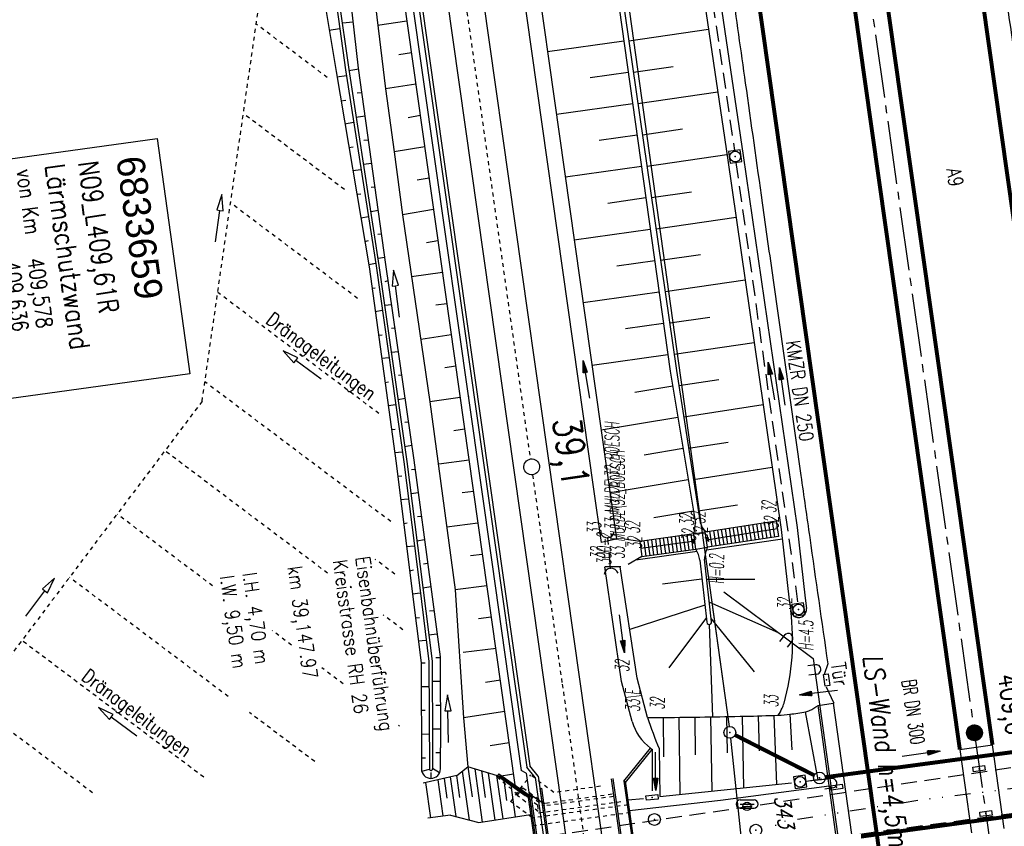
# Model space of a CAD drawing. Extents: x 446388 to 447135, y 445359 to 446567.
# Tile 20 of 80: x 446551 to 446675, y 445601 to 445703. Entities that reach past the tile are written whole.
import ezdxf
from ezdxf.enums import TextEntityAlignment as Align

# ---------------------------------------------------------------- set-up
doc = ezdxf.new("R2010")
doc.units = 0
doc.header["$LTSCALE"] = 2
doc.header["$MEASUREMENT"] = 0
for name, pattern in [('ACAD_ISO03W100', [0.5, 0.25, -0.25]), ('ACAD_ISO10W100W', [0.5, 0.25, -0.25]), ('ACHSE', [5.5, 4, -0.5, 0.5, -0.5]), ('AUSGEZOGEN', [0]), ('GESTRICH-X2', [1.5, 1, -0.5]), ('GESTRICHELT', [0.75, 0.5, -0.25]), ('GETRENNTX3', [3.25, 1, -0.75, 0, -0.75, 0, -0.75]), ('STRICHLINIEX2', [0.5, 0.25, -0.25])]:
    doc.linetypes.add(name, pattern=pattern)
doc.layers.get('0').update_dxf_attribs({"linetype": 'AUSGEZOGEN'})
for name, color, linetype in [('202-GRENZL', 8, 'AUSGEZOGEN'), ('202-GRENZL-BAB', 7, 'AUSGEZOGEN'), ('202-GRENZP-BAB', 7, 'AUSGEZOGEN'), ('203-FLSTNR', 8, 'AUSGEZOGEN'), ('203-GRENZL', 8, 'AUSGEZOGEN'), ('203-GRENZL-BAB', 7, 'AUSGEZOGEN'), ('203-GRENZP-BAB', 7, 'AUSGEZOGEN'), ('ACHSETOP', 250, 'ACHSE'), ('ANMERKUNG', 7, 'CONTINUOUS'), ('BAUWOTOP', 250, 'AUSGEZOGEN'), ('BAUWUTOP', 250, 'GESTRICHELT'), ('BOESCHG', 250, 'AUSGEZOGEN'), ('BW-SCHRIFT', 250, 'AUSGEZOGEN'), ('DB-Bahnachse', 7, 'CONTINUOUS'), ('DB-Böschungen', 15, 'CONTINUOUS'), ('DB-Gleisachse', 7, 'CONTINUOUS'), ('DB-GRABEN', 15, 'AUSGEZOGEN'), ('DB-Ingenieurbauwerke', 15, 'CONTINUOUS'), ('DB-Kabelanlagen', 15, 'CONTINUOUS'), ('DB-LS-Wände', 15, 'CONTINUOUS'), ('DB-vorhandene_Dränagen', 15, 'CONTINUOUS'), ('DURCHL', 200, 'GESTRICH-X2'), ('FBRTOP', 250, 'AUSGEZOGEN'), ('GEBAEUDE', 7, 'AUSGEZOGEN'), ('HEKT_B', 250, 'CONTINUOUS'), ('KANAL', 7, 'GESTRICH-X2'), ('LAERMWAND', 1, 'AUSGEZOGEN'), ('MULDE', 250, 'AUSGEZOGEN'), ('PFEIL', 7, 'CONTINUOUS'), ('PFEILTOP', 200, 'AUSGEZOGEN'), ('SCHRIFT', 7, 'AUSGEZOGEN'), ('SCHSYMBOL', 200, 'AUSGEZOGEN'), ('sonstige Schächte', 4, 'AUSGEZOGEN'), ('STRASSE', 250, 'AUSGEZOGEN'), ('TELEKOM', 4, 'GETRENNTX3'), ('TEXTO', 4, 'CONTINUOUS'), ('W-LTG', 4, 'GESTRICH-X2'), ('WEG', 250, 'GESTRICH-X2')]:
    doc.layers.add(name, color=color, linetype=linetype)
doc.styles.add('ROMANS', font='romans.shx', dxfattribs={"width": 0.8})
doc.styles.add('UNIR-O', font='unir_o.shx', dxfattribs={"height": 2.5})

# ---------------------------------------------------------------- blocks, each defined once
blk = doc.blocks.new('DL')
at = {"color": 0}
blk.add_arc((-0.31, 0.02), 0.91, 282.5363, 77.4637, dxfattribs=at)
blk.add_point((0.6, 0), dxfattribs=at)
blk = doc.blocks.new('W-SCHI')
at = {"color": 0}
blk.add_line((-0.75, 0.01), (0.75, 0), dxfattribs=at)
blk.add_circle((0, 0), 0.75, dxfattribs=at)
blk.add_point((0, 0), dxfattribs=at)
blk = doc.blocks.new('U-HYDR')
at = {"color": 0}
for p, q in [((-1.25, 0.75), (1.25, 0.75)), ((-1.25, 0), (1.25, 0)), ((-1.25, -0.75), (1.25, -0.75))]:
    blk.add_line(p, q, dxfattribs=at)
for centre, start, end in [((-1.25, 0), 90, 270), ((1.25, 0), 270, 90)]:
    blk.add_arc(centre, 0.75, start, end, dxfattribs=at)
blk.add_point((0, 0))
blk = doc.blocks.new('*X15')
at = {"color": 0}
for p, q in [((212.23, 257.39), (213.24, 258.4)), ((212.24, 257.33), (213.31, 258.4)), ((212.24, 257.47), (213.17, 258.4)), ((212.24, 257.26), (213.37, 258.39)), ((212.24, 257.55), (213.09, 258.39)), ((212.25, 257.2), (213.43, 258.38)), ((212.26, 257.63), (213, 258.37)), ((212.27, 257.14), (213.49, 258.37)), ((212.28, 257.09), (213.55, 258.35)), ((212.29, 257.73), (212.9, 258.35)), ((212.3, 257.04), (213.6, 258.33)), ((212.32, 256.99), (213.65, 258.31)), ((212.34, 257.86), (212.78, 258.29)), ((212.35, 256.94), (213.69, 258.29)), ((212.37, 256.9), (213.74, 258.26)), ((212.4, 256.85), (213.78, 258.24)), ((212.43, 256.81), (213.83, 258.21)), ((212.46, 256.77), (213.86, 258.18)), ((212.49, 256.73), (213.9, 258.14)), ((212.53, 256.7), (213.94, 258.11)), ((212.56, 256.66), (213.97, 258.07)), ((212.6, 256.63), (214.01, 258.03)), ((212.64, 256.6), (214.04, 257.99)), ((212.68, 256.57), (214.07, 257.95)), ((212.73, 256.54), (214.09, 257.91)), ((212.77, 256.52), (214.12, 257.86)), ((212.82, 256.49), (214.14, 257.82)), ((212.87, 256.47), (214.16, 257.77)), ((212.92, 256.45), (214.18, 257.72)), ((212.97, 256.44), (214.2, 257.66)), ((213.03, 256.42), (214.21, 257.6)), ((213.09, 256.41), (214.22, 257.54)), ((213.16, 256.41), (214.23, 257.48)), ((213.22, 256.4), (214.23, 257.41)), ((213.3, 256.41), (214.23, 257.34)), ((213.38, 256.41), (214.22, 257.26)), ((213.46, 256.43), (214.2, 257.17)), ((213.56, 256.46), (214.18, 257.07)), ((213.69, 256.51), (214.12, 256.95))]:
    blk.add_line(p, q, dxfattribs=at)
blk = doc.blocks.new('SRMAST2')
at = {"color": 0}
blk.add_circle((0, 0), 0.999, dxfattribs=at)
blk.add_point((0, 0), dxfattribs=at)
blk.add_blockref('*X15', (-213.23, -257.4))
blk = doc.blocks.new('20')
blk.add_lwpolyline([(-0.75, -0.75), (0.75, -0.75), (0.75, 0.75), (-0.75, 0.75)], close=True)
blk.add_circle((0, 0), 0.676)
blk.add_point((0, 0))
blk = doc.blocks.new('30')
at = {"color": 0}
for p, q in [((-0.75, -0.29), (-0.75, 0.29)), ((-0.75, 0.29), (0.75, 0.29)), ((0.75, 0.29), (0.75, -0.29)), ((0.75, -0.29), (-0.75, -0.29))]:
    blk.add_line(p, q, dxfattribs=at)
blk.add_point((0, 0), dxfattribs=at)
blk = doc.blocks.new('PFEIL2')
at = {"color": 0}
for p, q in [((0.88, 0), (-2.4, -0.01)), ((0.88, -0.27), (0.88, 0.28)), ((0.88, 0.28), (2.43, 0.01)), ((0.91, 0.27), (0.88, 0.26)), ((0.97, 0.26), (0.88, 0.25)), ((1.02, 0.25), (0.88, 0.23)), ((1.07, 0.24), (0.88, 0.21)), ((1.13, 0.23), (0.88, 0.19)), ((1.18, 0.22), (0.88, 0.17)), ((1.24, 0.21), (0.88, 0.15)), ((1.29, 0.21), (0.88, 0.14)), ((1.34, 0.2), (0.88, 0.12)), ((1.4, 0.19), (0.88, 0.1)), ((1.45, 0.18), (0.88, 0.08)), ((1.51, 0.17), (0.88, 0.06)), ((1.56, 0.16), (0.88, 0.04)), ((1.61, 0.15), (0.88, 0.02)), ((1.67, 0.14), (0.88, 0.01)), ((1.72, 0.13), (0.88, -0.01)), ((1.78, 0.12), (0.88, -0.03)), ((1.83, 0.11), (0.88, -0.05)), ((1.88, 0.1), (0.88, -0.07)), ((1.94, 0.09), (0.88, -0.09)), ((2.05, 0.08), (0.88, -0.12)), ((1.99, 0.08), (0.88, -0.11)), ((2.1, 0.07), (0.88, -0.14)), ((2.15, 0.06), (0.88, -0.16)), ((2.21, 0.05), (0.88, -0.18)), ((2.26, 0.04), (0.88, -0.2)), ((2.32, 0.03), (0.88, -0.22)), ((2.37, 0.02), (0.88, -0.23)), ((2.42, 0.01), (0.88, -0.25)), ((2.43, 0.01), (0.88, -0.27))]:
    blk.add_line(p, q, dxfattribs=at)
blk = doc.blocks.new('LAERMR')
for p, q in [((-0.6, 0.18), (-0.6, -0.82)), ((0.6, 0.18), (0.6, -0.82))]:
    blk.add_line(p, q)
blk.add_arc((0, 0.18), 0.6, 0.0124, 180.0124)
blk = doc.blocks.new('GST')
at = {"color": 0}
blk.add_circle((0, 0), 0.75, dxfattribs=at)
blk.add_point((0, 0), dxfattribs=at)
blk = doc.blocks.new('10')
blk.add_blockref('GST', (0, 0))

msp = doc.modelspace()

# ---------------------------------------------------------------- linework, layer by layer
at = {"layer": '202-GRENZL'}
msp.add_line((446640.9, 445612.51), (446643.13, 445591.22), dxfattribs=at)
at = {"layer": '202-GRENZL-BAB', "flags": 128}
msp.add_lwpolyline([(446598.09, 445919.77), (446640.72, 445614)], dxfattribs=at)
at = {"layer": '202-GRENZL-BAB', "const_width": 0.5, "flags": 128}
for points in [[(446641.49, 445612.92), (446651.47, 445607.84)], [(446652.88, 445607.6), (446691.3, 445612.75)], [(446654.04, 445599.65), (446692.33, 445604.86)]]:
    msp.add_lwpolyline(points, dxfattribs=at)
at = {"layer": '203-GRENZL'}
msp.add_line((446640.9, 445612.51), (446643.13, 445591.22), dxfattribs=at)
at = {"layer": '203-GRENZL-BAB', "flags": 128}
for points in [[(446638.49, 445629.97), (446640.72, 445614)], [(446641.49, 445612.92), (446651.47, 445607.84)]]:
    msp.add_lwpolyline(points, dxfattribs=at)
at = {"layer": '203-GRENZL-BAB', "const_width": 0.5, "flags": 128}
for points in [[(446652.88, 445607.6), (446691.3, 445612.75)], [(446654.04, 445599.65), (446692.33, 445604.86)]]:
    msp.add_lwpolyline(points, dxfattribs=at)
at = {"layer": 'ACHSETOP'}
msp.add_lwpolyline([(446545.23, 446505.5), (446552.41, 446454.8), (446566.45, 446355.79), (446583.99, 446232.03), (446601.53, 446108.27), (446619.07, 445984.5), (446643.63, 445811.23), (446657.66, 445712.22), (446689.24, 445489.45), (446703.27, 445390.44), (446704.51, 445381.73)], dxfattribs=at)
at = {"layer": 'BAUWOTOP'}
for p, q in [((446651.95, 445616.65), (446653.88, 445616.95)), ((446655.64, 445590.22), (446651.95, 445616.65)), ((446653.88, 445616.95), (446657.58, 445590.51)), ((446669.86, 445611.1), (446673.98, 445611.68)), ((446675.46, 445601.14), (446673.98, 445611.68)), ((446669.86, 445611.1), (446671.34, 445600.57))]:
    msp.add_line(p, q, dxfattribs=at)
for points in [[(446627.43, 445607.09), (446630.82, 445611.28)], [(446627.64, 445606.92), (446631.03, 445611.1)], [(446630.82, 445611.28), (446631.04, 445611.1)], [(446627.43, 445607.09), (446629.4, 445593.11)], [(446627.62, 445607.12), (446629.55, 445593.36), (446633.84, 445590.28)]]:
    msp.add_lwpolyline(points, dxfattribs=at)
at = {"layer": 'BAUWUTOP'}
for p, q in [((446653.21, 445607.64), (446691.02, 445612.71)), ((446692.1, 445604.83), (446654.32, 445599.69))]:
    msp.add_line(p, q, dxfattribs=at)
at = {"layer": 'BOESCHG'}
for p, q in [((446628.08, 445700.6), (446638.12, 445702.05)), ((446617.81, 445699.23), (446627.45, 445700.58)), ((446623.19, 445695.95), (446628, 445696.62)), ((446628.65, 445696.64), (446633.68, 445697.36)), ((446629.22, 445692.68), (446639.29, 445694.13)), ((446618.94, 445691.31), (446628.56, 445692.66)), ((446629.79, 445688.72), (446634.83, 445689.45)), ((446624.31, 445688.03), (446629.11, 445688.7)), ((446630.37, 445684.76), (446640.46, 445686.22)), ((446620.06, 445683.39), (446629.67, 445684.74)), ((446630.94, 445680.8), (446635.98, 445681.53)), ((446625.42, 445680.1), (446630.23, 445680.78)), ((446631.51, 445676.84), (446641.6, 445678.3)), ((446621.18, 445675.47), (446630.78, 445676.82)), ((446626.54, 445672.18), (446631.34, 445672.86)), ((446632.08, 445672.89), (446637.13, 445673.61)), ((446632.65, 445668.93), (446642.75, 445670.39)), ((446622.3, 445667.55), (446631.9, 445668.9)), ((446633.23, 445664.97), (446638.28, 445665.7)), ((446627.65, 445664.26), (446632.45, 445664.93)), ((446633.8, 445661.01), (446643.9, 445662.47)), ((446623.42, 445659.63), (446633.01, 445660.97)), ((446634.39, 445657.05), (446639.42, 445657.83)), ((446628.81, 445656.22), (446633.61, 445657.02)), ((446635, 445653.1), (446645.03, 445654.65)), ((446624.57, 445651.47), (446634.26, 445653.07)), ((446630.02, 445648.32), (446634.92, 445649.13)), ((446635.62, 445649.15), (446640.61, 445649.92)), ((446636.23, 445645.19), (446646.18, 445646.74)), ((446625.7, 445643.54), (446635.57, 445645.18)), ((446636.84, 445641.24), (446641.8, 445642.01)), ((446631.24, 445640.41), (446636.22, 445641.23)), ((446637.88, 445636.33), (446647.45, 445637.69)), ((446636.7, 445636.11), (446628.93, 445634.99)), ((446637.3, 445632.61), (446632.3, 445631.98)), ((446637.9, 445632.6), (446643.97, 445632.61)), ((446637.68, 445629.34), (446628.18, 445626.24)), ((446638.24, 445629.69), (446646.91, 445625.88)), ((446637.86, 445627.76), (446633.11, 445621.42)), ((446638.22, 445626.89), (446638.62, 445615.23)), ((446638.48, 445627.58), (446643.91, 445620.89)), ((446646.74, 445606.71), (446646.42, 445615.41)), ((446648.67, 445611.05), (446648.42, 445615.55)), ((446651.99, 445607.26), (446650.39, 445615.85)), ((446632.47, 445610.17), (446632.43, 445615.14)), ((446634.56, 445605.42), (446634.43, 445615.17)), ((446636.5, 445610.41), (446636.43, 445615.19)), ((446638.58, 445605.85), (446638.43, 445615.23)), ((446640.51, 445610.66), (446640.43, 445615.26)), ((446642.6, 445606.27), (446642.43, 445615.3)), ((446644.55, 445610.92), (446644.43, 445615.34))]:
    msp.add_line(p, q, dxfattribs=at)
at = {"layer": 'BOESCHG', "flags": 128}
for points in [[(446598.33, 445906.53), (446603.52, 445870.66), (446610.55, 445819.65), (446616.08, 445780.28), (446621.07, 445743.99), (446626.52, 445707.17), (446633.3, 445658.85), (446636.48, 445639.69)], [(446598.93, 445906.54), (446604.11, 445870.75), (446611.15, 445819.74), (446616.67, 445780.36), (446621.66, 445744.07), (446627.11, 445707.26), (446634.1, 445658.96), (446637.07, 445639.78)], [(446637.03, 445635.02), (446637.92, 445627.17)], [(446638.52, 445627.23), (446637.61, 445635.15)]]:
    msp.add_lwpolyline(points, dxfattribs=at)
at = {"layer": 'BOESCHG'}
for points in [[(446630.43, 445615.14, 0.000625), (446632.19, 445615.14, 0.002844), (446632.58, 445615.14, 0.001957), (446642.74, 445615.3, 0.004739), (446646.94, 445615.43, 0.02104), (446648.41, 445615.55, 0.01524), (446650.42, 445615.86, 0.073815), (446650.89, 445616.02, 0.029137), (446651.95, 445616.65)], [(446646.94, 445615.43, 0.025323), (446647.43, 445616.33, 0.039447), (446647.66, 445616.94, 0.010909)]]:
    msp.add_lwpolyline(points, format="xyb", dxfattribs=at)
for points in [[(446631.99, 445605.15), (446648.6, 445606.9)], [(446650.75, 445607.13), (446653.24, 445607.39)], [(446627.95, 445604.73), (446629.93, 445604.93)]]:
    msp.add_lwpolyline(points, dxfattribs=at)
for centre, radius, start, end in [((446631.45, 445639.79), 5.03, 343.1471, 358.7921), ((446641.08, 445641.17), 4.25, 199.1198, 217.682), ((446642.87, 445634.59), 5.29, 156.9511, 173.9723), ((446633.39, 445634.52), 3.67, 7.822, 30.9101), ((446619.39, 445624.86), 29.36, 344.3464, 7.3815), ((446638.22, 445627.19), 0.3, 183.1369, 8.7022)]:
    msp.add_arc(centre, radius, start, end, dxfattribs=at)
at = {"layer": 'BW-SCHRIFT'}
msp.add_lwpolyline([(446568.52, 445688.27), (446572.64, 445658.55), (446549.79, 445655.39), (446545.67, 445685.1)], close=True, dxfattribs=at)
at = {"layer": 'DB-Bahnachse', "linetype": 'ACAD_ISO10W100W'}
for p, q in [((446602.01, 445743.81), (446615.62, 445647.77)), ((446615.9, 445645.79), (446619.65, 445619.35)), ((446619.66, 445619.35), (446627.75, 445562.15))]:
    msp.add_line(p, q, dxfattribs=at)
at = {"layer": 'DB-Bahnachse', "linetype": 'Continuous'}
msp.add_ellipse((446615.8, 445646.79), major_axis=(0.707, 0.707), ratio=1, start_param=4.066813, end_param=10.349998, dxfattribs=at)
at = {"layer": 'DB-Böschungen', "linetype": 'Continuous'}
for p, q in [((446593.74, 445747.61), (446613.69, 445606.64)), ((446594.5, 445718.43), (446597.34, 445694.53)), ((446600.05, 445703.05), (446596.32, 445702.53)), ((446600.61, 445699.08), (446599.03, 445698.83)), ((446601.17, 445695.13), (446597.34, 445694.53)), ((446597.34, 445694.53), (446598.45, 445686.58)), ((446601.73, 445691.15), (446600.19, 445690.88)), ((446602.29, 445687.21), (446598.45, 445686.58)), ((446598.45, 445686.58), (446599.51, 445678.63)), ((446602.85, 445683.24), (446601.35, 445682.99)), ((446603.41, 445679.28), (446599.51, 445678.63)), ((446599.51, 445678.63), (446602.95, 445654.99)), ((446603.97, 445675.33), (446602.52, 445675.09)), ((446604.53, 445671.34), (446600.62, 445670.78)), ((446605.57, 445671.49), (446605.54, 445671.49)), ((446605.09, 445667.39), (446603.68, 445667.19)), ((446606.13, 445667.54), (446606.1, 445667.54)), ((446605.65, 445663.44), (446601.79, 445662.89)), ((446606.74, 445663.59), (446606.66, 445663.58)), ((446606.21, 445659.49), (446604.84, 445659.29)), ((446607.29, 445659.65), (446607.22, 445659.64)), ((446606.77, 445655.54), (446602.95, 445654.99)), ((446607.85, 445655.7), (446607.78, 445655.69)), ((446602.95, 445654.99), (446606.14, 445631.24)), ((446607.33, 445651.54), (446605.96, 445651.34)), ((446608.4, 445651.7), (446608.35, 445651.69)), ((446608.96, 445647.75), (446608.91, 445647.74)), ((446607.89, 445647.62), (446604.06, 445647.14)), ((446608.45, 445643.67), (446607.02, 445643.49)), ((446609.01, 445639.68), (446605.07, 445639.19)), ((446609.57, 445635.73), (446608.08, 445635.55)), ((446610.13, 445631.78), (446606.14, 445631.24)), ((446606.14, 445631.24), (446607.21, 445615.1)), ((446610.69, 445627.8), (446609.09, 445627.6)), ((446611.32, 445623.86), (446607.15, 445623.35)), ((446611.87, 445619.87), (446609.96, 445619.55)), ((446612.41, 445615.91), (446607.21, 445615.1)), ((446607.21, 445615.1), (446607.76, 445608.9)), ((446612.96, 445611.95), (446610.57, 445611.55)), ((446613.5, 445607.99), (446611.44, 445607.66))]:
    msp.add_line(p, q, dxfattribs=at)
at = {"layer": 'DB-Gleisachse', "linetype": 'Continuous'}
for p, q in [((446587.02, 445833.46), (446617.42, 445619.04)), ((446591.49, 445834.01), (446621.88, 445619.67)), ((446621.89, 445619.67), (446629.98, 445562.47)), ((446617.43, 445619.04), (446625.53, 445561.84))]:
    msp.add_line(p, q, dxfattribs=at)
at = {"layer": 'DB-GRABEN', "linetype": 'Continuous'}
for p, q in [((446587.02, 445721.4), (446591.11, 445696.7)), ((446588.82, 445721.65), (446592.31, 445696.9)), ((446589.22, 445721.7), (446592.71, 445696.95)), ((446591.07, 445721.95), (446593.91, 445697.11)), ((446593.25, 445702.96), (446591.9, 445702.8)), ((446591.55, 445702.1), (446590.25, 445701.9)), ((446591.11, 445696.7), (446595.3, 445672.06)), ((446592.31, 445696.9), (446596.15, 445672.16)), ((446593.96, 445697.01), (446592.71, 445696.8)), ((446592.71, 445696.95), (446596.5, 445672.21)), ((446593.91, 445697.11), (446597.35, 445672.36)), ((446592.41, 445696.15), (446591.21, 445696)), ((446594.37, 445694.01), (446593.77, 445693.96)), ((446591.72, 445693), (446592.32, 445693.1)), ((446593.32, 445690.26), (446592.22, 445690.05)), ((446594.77, 445691.06), (446593.62, 445690.91)), ((446595.18, 445688.06), (446594.63, 445688.01)), ((446592.73, 445687.1), (446593.28, 445687.2)), ((446595.58, 445685.11), (446594.58, 445684.96)), ((446594.23, 445684.31), (446593.23, 445684.15)), ((446596.04, 445682.11), (446595.54, 445682.06)), ((446593.74, 445681.21), (446594.24, 445681.26)), ((446596.44, 445679.16), (446595.49, 445679.01)), ((446595.19, 445678.36), (446594.24, 445678.21)), ((446594.75, 445675.26), (446595.2, 445675.36)), ((446596.84, 445676.16), (446596.39, 445676.11)), ((446597.25, 445673.21), (446596.4, 445673.11)), ((446596.1, 445672.46), (446595.25, 445672.31)), ((446595.3, 445672.06), (446598.69, 445647.26)), ((446596.15, 445672.16), (446599.64, 445647.42)), ((446596.5, 445672.21), (446600.04, 445647.47)), ((446597.35, 445672.36), (446600.94, 445647.62)), ((446598.34, 445671.64), (446598.2, 445669.61)), ((446599, 445669.71), (446598.34, 445671.64)), ((446597.65, 445670.26), (446597.25, 445670.16)), ((446595.66, 445669.36), (446596.06, 445669.41)), ((446598.2, 445669.61), (446598.6, 445669.66)), ((446598.6, 445669.66), (446599, 445669.71)), ((446599.11, 445665.69), (446598.6, 445669.66)), ((446596.91, 445666.51), (446596.06, 445666.36)), ((446598.11, 445667.26), (446597.26, 445667.16)), ((446598.56, 445664.31), (446598.11, 445664.26)), ((446596.46, 445663.41), (446596.91, 445663.46)), ((446597.77, 445660.56), (446596.87, 445660.46)), ((446598.97, 445661.31), (446598.07, 445661.21)), ((446599.42, 445658.36), (446598.97, 445658.31)), ((446597.27, 445657.46), (446597.72, 445657.51)), ((446599.83, 445655.42), (446598.93, 445655.26)), ((446598.63, 445654.61), (446597.68, 445654.51)), ((446598.08, 445651.51), (446598.58, 445651.56)), ((446600.28, 445652.42), (446599.78, 445652.37)), ((446600.69, 445649.47), (446599.74, 445649.32)), ((446599.44, 445648.66), (446598.54, 445648.56)), ((446598.69, 445647.26), (446600.67, 445631.37)), ((446599.64, 445647.42), (446601.67, 445631.52)), ((446600.04, 445647.47), (446602.07, 445631.57)), ((446601.09, 445646.47), (446600.64, 445646.42)), ((446600.94, 445647.62), (446603.05, 445631.62)), ((446598.89, 445645.61), (446599.39, 445645.66)), ((446601.5, 445643.52), (446600.55, 445643.37)), ((446600.2, 445642.72), (446599.25, 445642.61)), ((446601.9, 445640.52), (446601.4, 445640.47)), ((446599.65, 445639.62), (446600.1, 445639.72)), ((446600.96, 445636.77), (446600.01, 445636.67)), ((446602.26, 445637.57), (446601.31, 445637.42)), ((446602.66, 445634.57), (446602.16, 445634.52)), ((446600.36, 445633.67), (446600.86, 445633.77)), ((446603.07, 445631.62), (446602.07, 445631.47)), ((446602.07, 445631.57), (446603.23, 445622.26)), ((446603.08, 445631.62), (446604.23, 445622.82)), ((446600.67, 445631.37), (446601.83, 445622.05)), ((446601.72, 445630.82), (446600.77, 445630.72)), ((446601.67, 445631.52), (446602.83, 445622.21)), ((446603.47, 445628.62), (446602.92, 445628.57)), ((446601.12, 445627.72), (446601.62, 445627.77)), ((446603.83, 445625.67), (446602.83, 445625.52)), ((446602.48, 445624.87), (446601.48, 445624.77)), ((446601.83, 445622.05), (446601.88, 445608.64)), ((446601.83, 445622.05), (446602.36, 445622.05)), ((446602.83, 445622.21), (446602.88, 445608.65)), ((446603.23, 445622.26), (446603.27, 445611.81)), ((446604.23, 445622.67), (446603.68, 445622.67)), ((446604.23, 445622.82), (446604.27, 445611.31)), ((446604.23, 445619.67), (446603.24, 445619.67)), ((446601.84, 445619.05), (446602.84, 445619.06)), ((446605.19, 445617.99), (446604.83, 445615.98)), ((446605.63, 445616), (446605.19, 445617.99)), ((446604.24, 445616.67), (446603.69, 445616.67)), ((446601.85, 445616.05), (446602.34, 445616.05)), ((446604.83, 445615.98), (446605.23, 445615.99)), ((446605.23, 445615.99), (446605.63, 445616)), ((446605.3, 445611.99), (446605.23, 445615.99)), ((446601.86, 445613.05), (446602.86, 445613.06)), ((446604.24, 445613.67), (446603.26, 445613.67)), ((446603.27, 445611.81), (446603.28, 445609.23)), ((446604.25, 445610.67), (446603.7, 445610.67)), ((446604.28, 445608.65), (446604.27, 445611.31)), ((446601.88, 445610.05), (446602.38, 445610.05)), ((446603.28, 445609.23), (446603.28, 445608.65)), ((446601.92, 445608.35), (446602.88, 445608.62)), ((446603.1, 445607.45), (446603.1, 445608.18)), ((446604.17, 445608.14), (446603.28, 445608.71))]:
    msp.add_line(p, q, dxfattribs=at)
for major_axis, start_param, end_param in [((0.849, 0.849), 2.359766, 3.930562), ((0.141, 0.141), 2.359766, 3.930562), ((0.849, 0.849), 3.930562, 5.501359), ((0.141, 0.141), 3.930562, 5.501359)]:
    msp.add_ellipse((446603.08, 445608.65), major_axis=major_axis, ratio=1, start_param=start_param, end_param=end_param, dxfattribs=at)
at = {"layer": 'DB-Ingenieurbauwerke', "linetype": 'Continuous'}
for p, q in [((446606.36, 445607.82), (446607.76, 445608.9)), ((446607.03, 445608.38), (446607.91, 445602.19)), ((446607.76, 445608.9), (446608.3, 445605.13)), ((446611.47, 445607.78), (446607.76, 445608.9)), ((446608.61, 445608.64), (446609.56, 445601.93)), ((446609.45, 445608.39), (446609.93, 445605.04)), ((446610.3, 445608.13), (446611.14, 445602.18)), ((446611.65, 445608.02), (446611.47, 445607.78)), ((446611.65, 445608.02), (446615.55, 445605.27)), ((446606.36, 445607.82), (446602.08, 445606.85)), ((446602.39, 445606.92), (446603.02, 445602.47)), ((446603.95, 445607.27), (446604.6, 445602.71)), ((446604.74, 445607.45), (446605.1, 445604.94)), ((446605.52, 445607.63), (446606.23, 445602.64)), ((446606.3, 445607.8), (446606.7, 445605.02)), ((446611.37, 445607.81), (446612.15, 445602.34)), ((446611.47, 445607.78), (446614.98, 445605.3)), ((446611.8, 445607.8), (446611.73, 445607.71)), ((446611.73, 445607.71), (446615.47, 445605.07)), ((446611.8, 445607.8), (446615.45, 445605.23)), ((446612.27, 445607.22), (446612.63, 445604.64)), ((446625.85, 445607.39), (446628.04, 445591.92)), ((446626.04, 445607.42), (446628.24, 445591.95)), ((446613.16, 445606.59), (446613.73, 445602.6)), ((446614.98, 445605.3), (446615.16, 445605.54)), ((446615.36, 445605.03), (446615.67, 445605.43)), ((446615.67, 445605.43), (446617.07, 445604.44)), ((446616.83, 445606.17), (446617.03, 445606.2)), ((446616.83, 445606.17), (446619.02, 445590.71)), ((446617.03, 445606.2), (446619.22, 445590.73)), ((446615.34, 445605.03), (446614.98, 445605.3)), ((446615.34, 445605.03), (446615.53, 445605.28)), ((446615.34, 445605.03), (446615.35, 445604.97)), ((446615.35, 445604.97), (446615.37, 445604.95)), ((446615.36, 445605.03), (446617.29, 445591.42)), ((446615.75, 445605.13), (446617.69, 445591.43)), ((446605.57, 445602.82), (446602.68, 445602.42)), ((446605.57, 445602.82), (446609.14, 445601.87)), ((446609.14, 445601.87), (446615.66, 445602.9))]:
    msp.add_line(p, q, dxfattribs=at)
at = {"layer": 'DB-Ingenieurbauwerke', "linetype": 'ACAD_ISO03W100'}
for p, q in [((446611.47, 445607.78), (446611.38, 445607.65)), ((446611.38, 445607.65), (446614.05, 445605.41)), ((446613.14, 445604.53), (446615.68, 445607.88)), ((446618.61, 445605.65), (446615.68, 445607.88)), ((446613.96, 445605.29), (446614.51, 445606)), ((446614.51, 445606), (446614.69, 445606.24)), ((446614.69, 445606.24), (446617.47, 445604.28)), ((446625.96, 445605.44), (446617.47, 445604.28)), ((446624.49, 445606.45), (446618.61, 445605.65)), ((446615.88, 445602.45), (446613.14, 445604.53)), ((446616.64, 445603.26), (446613.96, 445605.29)), ((446616.52, 445604.07), (446615.37, 445604.95)), ((446615.55, 445605.27), (446617.4, 445603.97)), ((446627.07, 445604.48), (446616.66, 445603.06)), ((446626.12, 445605.16), (446617.4, 445603.97)), ((446628.28, 445603.13), (446615.87, 445601.44)), ((446627.98, 445604.1), (446615.88, 445602.45)), ((446616.52, 445604.07), (446616.66, 445603.06))]:
    msp.add_line(p, q, dxfattribs=at)
at = {"layer": 'DB-Kabelanlagen', "linetype": 'Continuous'}
for p, q in [((446583.41, 445832.95), (446613.81, 445618.52)), ((446583.81, 445833), (446614.21, 445618.58)), ((446613.82, 445618.53), (446615.19, 445608.87)), ((446614.22, 445618.58), (446615.57, 445609.03)), ((446616.22, 445607.55), (446615.19, 445608.87)), ((446616.61, 445607.71), (446615.57, 445609.03)), ((446616.22, 445607.55), (446618.83, 445589.23)), ((446616.61, 445607.71), (446619.24, 445589.18))]:
    msp.add_line(p, q, dxfattribs=at)
at = {"layer": 'DB-LS-Wände', "linetype": 'Continuous'}
for p, q in [((446596.57, 445734.77), (446610.75, 445634.77)), ((446610.75, 445634.77), (446614.48, 445608.45)), ((446615.12, 445608.13), (446614.48, 445608.45)), ((446615.12, 445608.13), (446617.93, 445588.21))]:
    msp.add_line(p, q, dxfattribs=at)
at = {"layer": 'DB-vorhandene_Dränagen', "linetype": 'STRICHLINIEX2'}
for q in [(446581.81, 445708.19), (446537.66, 445606.57)]:
    msp.add_line((446574.19, 445655.07), q, dxfattribs=at)
at = {"layer": 'DB-vorhandene_Dränagen', "linetype": 'ACAD_ISO03W100'}
for p, q in [((446589.98, 445695.96), (446581.02, 445702.7)), ((446592.16, 445681.81), (446579.4, 445691.4)), ((446593.81, 445668.06), (446577.78, 445680.11)), ((446596.51, 445653.52), (446576.16, 445668.82)), ((446598.03, 445639.87), (446574.54, 445657.53)), ((446590.04, 445633.37), (446569.48, 445648.82)), ((446575.52, 445631.77), (446563.46, 445640.83)), ((446598.53, 445633.24), (446596.04, 445635.11)), ((446577.49, 445617.78), (446557.45, 445632.84)), ((446599.55, 445626.22), (446597.03, 445628.11)), ((446585.49, 445624.27), (446583.05, 445626.11)), ((446574.39, 445607.6), (446551.43, 445624.86)), ((446592.01, 445619.38), (446589.29, 445621.42)), ((446560.37, 445605.63), (446545.41, 445616.87)), ((446588.41, 445609.57), (446580.16, 445615.77)), ((446599.13, 445614.03), (446599, 445614.12))]:
    msp.add_line(p, q, dxfattribs=at)
at = {"layer": 'DB-vorhandene_Dränagen', "linetype": 'Continuous'}
for p, q in [((446576.7, 445681.16), (446576.04, 445679.23)), ((446576.83, 445679.12), (446576.7, 445681.16)), ((446575.9, 445675.21), (446576.44, 445679.17)), ((446576.04, 445679.23), (446576.44, 445679.17)), ((446576.44, 445679.17), (446576.83, 445679.12)), ((446586.26, 445660.55), (446584.42, 445661.43)), ((446584.42, 445661.43), (446585.79, 445659.91)), ((446585.79, 445659.91), (446586.03, 445660.23)), ((446586.03, 445660.23), (446586.26, 445660.55)), ((446589.23, 445657.84), (446586.03, 445660.23)), ((446555.54, 445632.75), (446554.02, 445631.38)), ((446554.66, 445630.9), (446555.54, 445632.75)), ((446551.95, 445627.93), (446554.34, 445631.14)), ((446554.02, 445631.38), (446554.34, 445631.14)), ((446554.34, 445631.14), (446554.66, 445630.9)), ((446562.97, 445615.51), (446561.13, 445616.39)), ((446561.13, 445616.39), (446562.49, 445614.87)), ((446562.73, 445615.19), (446562.97, 445615.51)), ((446562.49, 445614.87), (446562.73, 445615.19)), ((446565.94, 445612.8), (446562.73, 445615.19))]:
    msp.add_line(p, q, dxfattribs=at)
at = {"layer": 'DURCHL'}
for p, q in [((446625.76, 445633.98), (446625.42, 445637.84)), ((446650.44, 445607.12), (446690.25, 445612.53)), ((446651.28, 445599.62), (446691.84, 445605.09))]:
    msp.add_line(p, q, dxfattribs=at)
at = {"layer": 'FBRTOP'}
for p, q in [((446653.18, 445621.93), (446652.73, 445620.56)), ((446652.96, 445619.03), (446653.93, 445616.96))]:
    msp.add_line(p, q, dxfattribs=at)
for points in [[(446576.45, 446163.73, -0.000132), (446578.34, 446150.38, -0.000157), (446579.93, 446139.19, -0.000509), (446581.89, 446125.17, 0.000658), (446583.41, 446114.32, 0.000059), (446585.17, 446101.92, 0.000061), (446586.89, 446089.83, 0.000001), (446588.96, 446075.27, 0.000001), (446590.43, 446064.91, 0.000008), (446592.18, 446052.58, -0.000007), (446593.94, 446040.25, -0.00042), (446595.41, 446029.84, 0.000308), (446597.41, 446015.66, 0.000387), (446598.7, 446006.58, -0.000225), (446600.93, 445991, -0.000119), (446601.23, 445988.83, -0.000144)], [(446562.06, 446507.89), (446569.25, 446457.19, -0.000002), (446576.26, 446407.68, 0.000001), (446583.28, 446358.18, 0.000002), (446592.05, 446296.3, -0.000002), (446600.82, 446234.41, -0.000002), (446609.59, 446172.53, 0.000003), (446618.36, 446110.65, 0.000001), (446627.13, 446048.77, -0.000002), (446635.9, 445986.89, 0), (446649.17, 445893.31, 0), (446660.46, 445813.62), (446674.49, 445714.61, 0.000001), (446678.79, 445684.29, 0.000001), (446687.67, 445621.67)], [(446615.93, 445884.89, 0.000001), (446616.86, 445878.27, 0.000004), (446618.36, 445867.68, 0.000022), (446620.71, 445851.05, 0.000045), (446621.84, 445843.01, 0.000283), (446623.59, 445830.7, -0.000114), (446625.34, 445818.39, -0.000024), (446627.87, 445800.52, -0.000062), (446628.84, 445793.73, -0.00003), (446630.58, 445781.39, 0.000016), (446632.33, 445769.05, 0.000011), (446633.74, 445759.05, 0.000008), (446635.82, 445744.38, 0.000202), (446637.57, 445732.06, -0.000298), (446639.32, 445719.73, -0.000211), (446641.04, 445707.49, 0.000084), (446642.77, 445695.24, 0.000036), (446644.9, 445680.13, 0.000055), (446646.28, 445670.37), (446649.78, 445645.7, 0.000224), (446650.9, 445637.87, 0.00011), (446653.18, 445621.93)]]:
    msp.add_lwpolyline(points, format="xyb", dxfattribs=at)
at = {"layer": 'FBRTOP', "const_width": 0.5}
for points in [[(446559.09, 446507.47), (446566.28, 446456.77, -0.000002), (446573.29, 446407.26, 0.000001), (446580.31, 446357.76, 0.000002), (446589.08, 446295.88, -0.000002), (446597.85, 446233.99, -0.000002), (446606.62, 446172.11, 0.000003), (446615.39, 446110.23, 0.000001), (446624.16, 446048.35, -0.000002), (446632.93, 445986.47, 0), (446646.2, 445892.89, 0), (446657.49, 445813.2), (446671.52, 445714.19, 0.000002), (446687.31, 445602.8, -0.000002), (446703.1, 445491.42), (446717.13, 445392.4, 0.000001), (446718.37, 445383.7, 0)], [(446531.37, 446503.54), (446538.55, 446452.84, -0.000002), (446545.57, 446403.33, 0.000001), (446552.59, 446353.83, 0.000002), (446561.36, 446291.95, -0.000002), (446570.13, 446230.06, -0.000002), (446578.9, 446168.18, 0.000003), (446587.67, 446106.3, 0.000001), (446596.44, 446044.42, -0.000002), (446605.21, 445982.54, 0), (446618.47, 445888.96, 0), (446629.77, 445809.27), (446643.8, 445710.26, 0.000002), (446659.59, 445598.87, -0.000002), (446675.38, 445487.49), (446689.41, 445388.48, 0.000001), (446690.64, 445379.77, 0)]]:
    msp.add_lwpolyline(points, format="xyb", dxfattribs=at)
at = {"layer": 'FBRTOP', "const_width": 0.5, "flags": 128}
msp.add_lwpolyline([(446543.11, 446505.2), (446545.75, 446486.56), (446552.86, 446436.78), (446559.82, 446387.72), (446566.89, 446338.11), (446573.77, 446289.64), (446580.75, 446240.24), (446587.91, 446189.72), (446594.85, 446140.83), (446601.73, 446092.1), (446608.82, 446042.03), (446615.85, 445992.42), (446622.77, 445943.68), (446629.78, 445894.15), (446636.77, 445844.7), (446643.7, 445796.01), (446650.72, 445746.15), (446654.06, 445722.68), (446657.67, 445696.95), (446664.65, 445647.75), (446669.82, 445611.38), (446669.85, 445611.11)], dxfattribs=at)
msp.add_lwpolyline([(446630.29, 445919.89, -0.000198), (446635, 445886.88, -0.000396), (446637.33, 445870.37, -0.000016), (446643.98, 445823.08, 0.000307), (446644.32, 445820.68, 0.000375), (446647.97, 445795.04, -0.000412), (446651.3, 445771.65, -0.000063), (446654.72, 445747.53, 0.000131), (446658.13, 445723.4, 0.000004), (446661.97, 445696.28, 0.000005), (446665.26, 445673.14), (446672.28, 445623.65, 0.000147), (446672.55, 445621.7, 0.000029), (446673.98, 445611.68)], format="xyb", dxfattribs=at)
at = {"layer": 'GEBAEUDE', "linetype": 'Continuous'}
for p, q in [((446637.87, 445637.59), (446646.79, 445639)), ((446637.87, 445637.59), (446638.02, 445637.89)), ((446638.02, 445637.89), (446638.11, 445637.35)), ((446636.4, 445637.39), (446629.59, 445636.49)), ((446636.25, 445637.09), (446636.17, 445637.64)), ((446636.17, 445637.64), (446636.4, 445637.39)), ((446636.4, 445637.39), (446636.25, 445637.09)), ((446638.11, 445637.35), (446637.87, 445637.59))]:
    msp.add_line(p, q, dxfattribs=at)
at = {"layer": 'GEBAEUDE'}
for points in [[(446637.72, 445638.58), (446646.65, 445639.97)], [(446640.72, 445639.04), (446641.04, 445637.12)], [(446641.21, 445639.12), (446641.53, 445637.19)], [(446641.71, 445639.2), (446642.02, 445637.27)], [(446642.2, 445639.28), (446642.52, 445637.34)], [(446642.69, 445639.35), (446643.01, 445637.41)], [(446643.19, 445639.43), (446643.51, 445637.49)], [(446643.68, 445639.51), (446644, 445637.56)], [(446644.18, 445639.59), (446644.5, 445637.64)], [(446644.67, 445639.66), (446644.99, 445637.71)], [(446645.16, 445639.74), (446645.49, 445637.79)], [(446645.66, 445639.82), (446645.98, 445637.86)], [(446646.15, 445639.89), (446646.47, 445637.93)], [(446646.65, 445639.97), (446646.97, 445638.01)], [(446629.72, 445635.45), (446636.54, 445636.41), (446636.26, 445638.33), (446629.44, 445637.38)], [(446632.41, 445637.8), (446632.69, 445635.87)], [(446632.91, 445637.86), (446633.18, 445635.94)], [(446633.4, 445637.93), (446633.68, 445636.01)], [(446633.9, 445638), (446634.17, 445636.08)], [(446634.39, 445638.07), (446634.67, 445636.15)], [(446634.89, 445638.14), (446635.16, 445636.22)], [(446635.39, 445638.21), (446635.66, 445636.29)], [(446635.88, 445638.28), (446636.15, 445636.36)], [(446646.97, 445638.01), (446638.01, 445636.66), (446637.72, 445638.58)], [(446638.25, 445638.66), (446638.56, 445636.75)], [(446638.74, 445638.74), (446639.06, 445636.82)], [(446639.24, 445638.81), (446639.55, 445636.89)], [(446639.73, 445638.89), (446640.05, 445636.97)], [(446640.22, 445638.97), (446640.54, 445637.04)], [(446629.44, 445637.38), (446629.72, 445635.45)], [(446629.94, 445637.45), (446630.21, 445635.52)], [(446630.43, 445637.52), (446630.71, 445635.59)], [(446630.93, 445637.59), (446631.2, 445635.66)], [(446631.42, 445637.66), (446631.7, 445635.73)], [(446631.92, 445637.73), (446632.19, 445635.8)]]:
    msp.add_lwpolyline(points, dxfattribs=at)
at = {"layer": 'GEBAEUDE', "flags": 128}
for points in [[(446636.26, 445638.33), (446637.72, 445638.58)], [(446636.54, 445636.41), (446638.01, 445636.66)]]:
    msp.add_lwpolyline(points, dxfattribs=at)
at = {"layer": 'KANAL'}
for p, q in [((446633.38, 445741.06), (446641.41, 445686.72)), ((446641.59, 445685.22), (446649.41, 445629.53)), ((446650.44, 445607.12), (446690.25, 445612.53)), ((446651.28, 445599.62), (446691.84, 445605.09))]:
    msp.add_line(p, q, dxfattribs=at)
at = {"layer": 'LAERMWAND', "flags": 128}
msp.add_lwpolyline([(446640.06, 445630.99), (446651.34, 445622.59), (446656.74, 445583.8), (446648.22, 445573.04)], dxfattribs=at)
at = {"layer": 'MULDE'}
for p, q in [((446631.03, 445611.1), (446631.03, 445605.88)), ((446631.88, 445611.21), (446631.99, 445605.15))]:
    msp.add_line(p, q, dxfattribs=at)
at = {"layer": 'MULDE', "flags": 128}
for points in [[(446589.91, 445921.34), (446586.69, 445905.64), (446589.1, 445887.84), (446623.61, 445643.99)], [(446608.46, 445911.32), (446608.64, 445909.84), (446616.48, 445854.34), (446624.62, 445798.24), (446632.26, 445741.67), (446640.51, 445685.82), (446647.32, 445638.88), (446648.32, 445629.95), (446648.51, 445628.64)], [(446623.61, 445643.99), (446624.59, 445637.24)]]:
    msp.add_lwpolyline(points, dxfattribs=at)
at = {"layer": 'MULDE'}
for points in [[(446588.71, 445905.57), (446591.08, 445888.11), (446626.53, 445637.68)], [(446614.28, 445884.23), (446618.46, 445854.63), (446626.6, 445798.52), (446634.24, 445741.95), (446642.49, 445686.11), (446649.3, 445639.13), (446650.31, 445630.2), (446650.49, 445628.91)], [(446628.49, 445614.62), (446627.14, 445619.7), (446625.03, 445634.15)], [(446630.43, 445615.14), (446629.1, 445620.11), (446626.99, 445634.17)]]:
    msp.add_lwpolyline(points, dxfattribs=at)
for centre, radius, start, end in [((446649.5, 445628.77), 1, 187.9886, 7.9886), ((446634.54, 445616.34), 6.29, 195.833, 233.6587), ((446691.61, 445635.56), 64.5, 198.4541, 202.1808)]:
    msp.add_arc(centre, radius, start, end, dxfattribs=at)
at = {"layer": 'STRASSE'}
msp.add_lwpolyline([(446628.14, 445603.4), (446639.62, 445604.68), (446653.37, 445606.53)], dxfattribs=at)
at = {"layer": 'TELEKOM', "flags": 128}
msp.add_lwpolyline([(446516, 445579), (446539.76, 445582.22), (446540.65, 445582.35), (446542.59, 445582.06), (446543.74, 445582.2), (446571.44, 445585.68), (446581.69, 445586.76), (446581.55, 445589.48), (446592.57, 445591.2), (446616.25, 445594.19), (446625.91, 445595.8), (446630.01, 445596.14), (446638.87, 445597.67), (446646.85, 445598.92), (446646.58, 445601.87), (446664.97, 445604.75), (446683.54, 445607.07), (446692.37, 445608.48), (446694.41, 445608.36), (446696.1, 445604.45), (446699.89, 445602.8), (446700.72, 445600.41), (446703.95, 445600.61), (446724.17, 445604.63), (446747.84, 445608.68), (446756.69, 445609.67), (446769.12, 445611.95), (446782.93, 445614.65), (446790.43, 445616.61), (446795.8, 445617), (446803.83, 445617.34), (446806.17, 445617.54), (446813.78, 445618.47)], dxfattribs=at)
at = {"layer": 'W-LTG', "flags": 128}
msp.add_lwpolyline([(446585.28, 445595.37), (446658.76, 445606.2), (446693.4, 445611.36), (446713.1, 445613.78), (446766.47, 445620.97), (446794.1, 445624.56)], dxfattribs=at)
at = {"layer": 'WEG', "flags": 128}
for points in [[(446629.44, 445637.38), (446626.85, 445637.75), (446624.59, 445637.24)], [(446629.72, 445635.45), (446627.53, 445634.17), (446625.03, 445634.15)]]:
    msp.add_lwpolyline(points, dxfattribs=at)

# ---------------------------------------------------------------- block references
at = {"layer": '202-GRENZP-BAB', "rotation": 278.0670474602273}
for p in [(446640.82, 445613.26), (446652.14, 445607.5)]:
    msp.add_blockref('GST', p, dxfattribs=at)
at = {"layer": '203-GRENZP-BAB', "rotation": 278.0670990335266}
for p in [(446640.82, 445613.26), (446652.14, 445607.5)]:
    msp.add_blockref('GST', p, dxfattribs=at)
at = {"layer": 'HEKT_B'}
msp.add_blockref('SRMAST2', (446671.7, 445613.21), dxfattribs=at)
at = {"layer": 'LAERMWAND'}
for name, p, rotation in [('LAERMR', (446648.08, 445625.02), 323.3395581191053), ('LAERMR', (446651.54, 445621.18), 277.9259694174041), ('PFEIL2', (446652.01, 445618.3), 186.9059110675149), ('LAERMR', (446653.54, 445606.81), 277.9259694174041)]:
    msp.add_blockref(name, p, dxfattribs=dict(at, rotation=rotation))
at = {"layer": 'PFEIL'}
for p, rotation in [((446647.44, 445656.94), 97.95709999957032), ((446664.96, 445610.55), 7.734800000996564)]:
    msp.add_blockref('PFEIL2', p, dxfattribs=dict(at, rotation=rotation))
at = {"layer": 'PFEILTOP'}
for p, rotation in [((446622.7, 445657.82), 99.28533382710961), ((446646.06, 445657.6), 99.09227697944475), ((446627.19, 445625.73), 277.2759872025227), ((446631.44, 445608.36), 270.2150845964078)]:
    msp.add_blockref('PFEIL2', p, dxfattribs=dict(at, rotation=rotation))
at = {"layer": 'SCHSYMBOL'}
for name, p, rotation in [('20', (446641.5, 445685.97), 278.0671), ('DL', (446625.34, 445638.43), 275.5228235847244), ('DL', (446625.83, 445633.39), 95.52282358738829), ('20', (446649.5, 445628.77), 278.0671), ('30', (446653.04, 445619.88), 278.0671), ('30', (446672.29, 445608.67), 8.33100416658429), ('20', (446649.69, 445607.02), 278.0671), ('30', (446654.3, 445606.34), 8.331004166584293), ('30', (446631, 445605.05), 6.021659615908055), ('10', (446631.3, 445602.26), 278.0670999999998), ('30', (446673.14, 445603), 6.964674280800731), ('10', (446644.1, 445600.9), 278.0670999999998)]:
    msp.add_blockref(name, p, dxfattribs=dict(at, rotation=rotation))
at = {"layer": 'sonstige Schächte', "xscale": 0.7, "yscale": 0.7, "zscale": 0.7}
for name, p in [('U-HYDR', (446643, 445604.21)), ('W-SCHI', (446642.99, 445603.91))]:
    msp.add_blockref(name, p, dxfattribs=at)

# ---------------------------------------------------------------- texts
at = {"layer": '203-FLSTNR', "style": 'ROMANS', "oblique": 15, "width": 0.8}
msp.add_text('343', height=2, rotation=278.0671, dxfattribs=at).set_placement((446646.41, 445605.14))
at = {"layer": 'ANMERKUNG', "style": 'ROMANS', "oblique": 7, "width": 0.5}
for s, p in [('33_MULDE\\32_BOESCH', (446626.85, 445638.75)), ('33_MULDE\\32_BOESCH', (446627.53, 445635.17)), ('32', (446646.65, 445640.97)), ('32', (446636.26, 445639.33)), ('32', (446637.72, 445639.58)), ('32', (446646.97, 445639.01)), ('33', (446624.59, 445638.24)), ('32', (446629.44, 445638.38)), ('32', (446629.72, 445636.45)), ('32', (446636.54, 445637.41)), ('32', (446638.01, 445637.66)), ('300-2', (446625.83, 445634.39)), ('32', (446625.03, 445635.15)), ('H=0.2', (446640.06, 445631.99)), ('32', (446648.64, 445628.74)), ('H=4.5', (446651.34, 445623.59)), ('32', (446628.12, 445620.91)), ('33\\E', (446629.46, 445615.88)), ('32', (446632.58, 445616.14)), ('33', (446646.94, 445616.43))]:
    msp.add_text(s, height=1.8, rotation=90, dxfattribs=at).set_placement(p)
at = {"layer": 'BW-SCHRIFT', "style": 'ROMANS'}
for s, height, width, p in [('N09_L409,61R', 2.5, 0.8, (446558.55, 445685.21)), ('von Km', 2, 0.8, (446550.76, 445684.25)), ('Lärmschutzwand', 2.5, 0.85, (446554.35, 445684.86)), ('409,636', 2, 0.8, (446549.1, 445672.6)), ('409,578', 2, 0.8, (446552.15, 445673.02))]:
    msp.add_text(s, height=height, rotation=277.8846, dxfattribs=dict(at, width=width)).set_placement(p)
at = {"layer": 'BW-SCHRIFT', "style": 'UNIR-O'}
msp.add_text('6833659', height=3.5, rotation=277.8846, dxfattribs=at).set_placement((446563.34, 445685.77))
at = {"layer": 'BW-SCHRIFT', "style": 'ROMANS', "oblique": 7, "width": 0.8}
msp.add_text('LS-Wand h=4,5m', height=2.5, rotation=277.9189, dxfattribs=at).set_placement((446657.59, 445622.85))
at = {"layer": 'DB-Bahnachse', "linetype": 'Continuous', "style": 'ROMANS', "oblique": 0, "width": 0.8334}
msp.add_text('39,1', height=3.5, rotation=278.0112, dxfattribs=at).set_placement((446618.44, 445652.76))
at = {"layer": 'DB-Ingenieurbauwerke', "linetype": 'Continuous', "style": 'ROMANS', "width": 0.8337}
for s, oblique, p in [('Eisenbahnüberführung', 0, (446593.55, 445635.34)), ('km 39,147.97', 0, (446584.99, 445634.13)), ('Kreisstrasse RH 26', 0, (446590.7, 445634.94)), ('l.W. 9,50 m', 360, (446576.44, 445632.93)), ('l.H. 4,70 m', 360, (446579.29, 445633.33))]:
    msp.add_text(s, height=1.8, rotation=278.0112, dxfattribs=dict(at, oblique=oblique)).set_placement(p)
at = {"layer": 'DB-vorhandene_Dränagen', "linetype": 'Continuous', "style": 'ROMANS', "width": 0.8}
for oblique, p in [(360, (446582.1, 445665.03)), (0, (446558.81, 445619.99))]:
    msp.add_text('Dränageleitungen', height=1.8, rotation=323.0112, dxfattribs=dict(at, oblique=oblique)).set_placement(p)
at = {"layer": 'HEKT_B', "style": 'ROMANS', "width": 0.8}
msp.add_text('409,6', height=2.5, rotation=278.0671, dxfattribs=at).set_placement((446674.65, 445620.47))
at = {"layer": 'LAERMWAND', "style": 'ROMANS', "width": 0.8}
msp.add_text('Tür', height=1.8, rotation=278.1038, dxfattribs=at).set_placement((446653.6, 445621.96))
at = {"layer": 'SCHRIFT', "style": 'ROMANS', "width": 0.8}
msp.add_text('A9', height=1.8, rotation=278.9917, dxfattribs=at).set_placement((446668.18, 445684.37))
at = {"layer": 'TEXTO', "style": 'ROMANS'}
for s, rotation, width, p in [('KMZR DN 250', 277.9571, 0.75, (446648.78, 445656.27)), ('BR DN 300', 278.0754, 0.6, (446663.1, 445615.72))]:
    msp.add_text(s, height=1.8, rotation=rotation, dxfattribs=dict(at, width=width)).set_placement(p, align=Align.CENTER)

doc.saveas('drawing.dxf')
